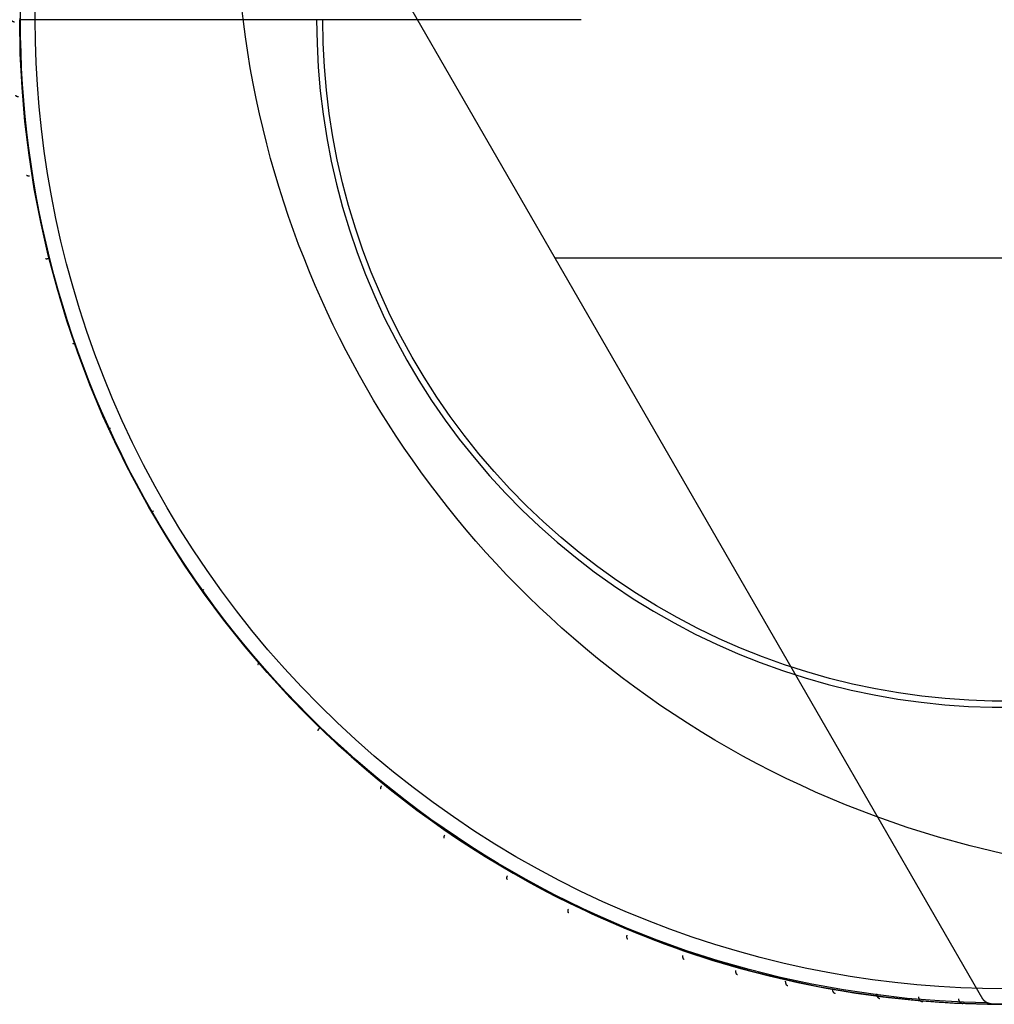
# Model space of a CAD drawing. Header units: millimetres. Extents: x -126 to 126, y -126 to 126.
# Tile 1 of 4: x -126 to -1, y -126 to 0. Entities that reach past the tile are written whole.
import ezdxf

# ---------------------------------------------------------------- set-up
doc = ezdxf.new("R2010")
doc.units = ezdxf.units.MM
doc.header["$MEASUREMENT"] = 0
doc.layers.add('Predefinito', color=5, linetype='Continuous')

msp = doc.modelspace()

# ---------------------------------------------------------------- linework, layer by layer
at = {"layer": 'Predefinito', "extrusion": (0.602602, 0.347913, 0.718211)}
msp.add_lwpolyline([(-107.19, 46.68), (-105, 51.58), (-102.69, 56.39), (-100.25, 61.11), (-97.7, 65.71), (-95.03, 70.21), (-92.26, 74.59), (-89.37, 78.83), (-86.39, 82.94), (-83.31, 86.91), (-80.13, 90.72), (-76.88, 94.39), (-73.54, 97.89), (-71.84, 99.57), (-70.13, 101.22), (-68.4, 102.82), (-66.65, 104.38), (-64.89, 105.9), (-63.12, 107.38), (-61.33, 108.81), (-59.53, 110.19), (-57.71, 111.53), (-55.89, 112.83), (-54.06, 114.08), (-52.21, 115.28), (-50.36, 116.44), (-48.5, 117.56), (-46.64, 118.63), (-44.76, 119.65), (-42.89, 120.63), (-41, 121.56), (-39.12, 122.45), (-37.23, 123.29), (-35.34, 124.09), (-33.45, 124.85), (-31.56, 125.56), (-29.67, 126.22), (-27.78, 126.84), (-25.89, 127.42), (-24, 127.96), (-22.12, 128.45), (-20.24, 128.9), (-18.36, 129.3), (-16.5, 129.67), (-14.63, 130), (-12.77, 130.28), (-10.92, 130.53), (-9.08, 130.73), (-7.25, 130.9), (-5.42, 131.03), (-3.6, 131.12), (-1.8, 131.18), (0, 131.19), (1.8, 131.18), (3.6, 131.12), (5.42, 131.03), (7.25, 130.9), (9.08, 130.73), (10.92, 130.53), (12.77, 130.28), (14.63, 130), (16.5, 129.67), (18.36, 129.3), (20.24, 128.9), (22.12, 128.45), (24, 127.96), (25.89, 127.42), (27.78, 126.84), (29.67, 126.22), (31.56, 125.56), (33.45, 124.85), (35.34, 124.09), (37.23, 123.29), (39.12, 122.45), (41, 121.56), (42.89, 120.63), (44.76, 119.65), (46.64, 118.63), (48.5, 117.56), (50.36, 116.44), (52.21, 115.28), (54.06, 114.08), (55.89, 112.83), (57.71, 111.53), (59.53, 110.19), (61.33, 108.81), (63.12, 107.38), (64.89, 105.9), (66.65, 104.38), (68.4, 102.82), (70.13, 101.22), (71.84, 99.57), (73.54, 97.89), (76.88, 94.39), (80.13, 90.72), (83.31, 86.91), (86.39, 82.94), (89.37, 78.83), (92.26, 74.59), (95.03, 70.21), (97.7, 65.71), (100.25, 61.11), (102.69, 56.39), (105, 51.58), (107.19, 46.68)], dxfattribs=at)
at = {"layer": 'Predefinito'}
for points in [[(-2.7, -125.33), (-109.89, 60.33)], [(-124, 0), (-123.97, 2.75)], [(2.17, -125.98), (-2.17, -125.98), (-6.52, -125.83), (-10.86, -125.53), (-15.19, -125.08), (-19.5, -124.48), (-23.78, -123.74), (-28.04, -122.84), (-32.26, -121.8), (-36.45, -120.61), (-40.59, -119.28), (-44.68, -117.81), (-48.72, -116.2), (-52.7, -114.45), (-56.62, -112.56), (-60.47, -110.54), (-64.25, -108.39), (-67.95, -106.1), (-71.58, -103.7), (-75.11, -101.16), (-78.56, -98.51), (-81.91, -95.74), (-85.17, -92.86), (-88.32, -89.86), (-91.37, -86.76), (-94.31, -83.55), (-97.14, -80.25), (-99.85, -76.85), (-102.45, -73.36), (-104.92, -69.78), (-107.26, -66.11), (-109.48, -62.37), (-111.57, -58.56), (-113.52, -54.67), (-115.34, -50.72), (-117.02, -46.71), (-118.57, -42.64), (-119.97, -38.52), (-121.22, -34.36), (-122.34, -30.15), (-123.31, -25.91), (-124.13, -21.64), (-124.8, -17.34), (-125.32, -13.03), (-125.7, -8.69), (-125.92, -4.35), (-126, 0)], [(0, -124), (-2.75, -123.97), (-5.53, -123.88), (-8.33, -123.72), (-11.14, -123.5), (-13.98, -123.21), (-16.83, -122.85), (-19.69, -122.43), (-22.56, -121.93), (-25.45, -121.36), (-28.33, -120.72), (-31.23, -120), (-34.12, -119.21), (-37.01, -118.35), (-39.9, -117.41), (-42.78, -116.39), (-45.64, -115.29), (-48.5, -114.12), (-51.34, -112.87), (-54.16, -111.55), (-56.95, -110.15), (-59.72, -108.67), (-62.47, -107.12), (-65.18, -105.49), (-67.85, -103.79), (-70.49, -102.01), (-73.09, -100.17), (-75.65, -98.25), (-78.16, -96.27), (-80.62, -94.22), (-83.03, -92.1), (-85.38, -89.92), (-87.68, -87.68), (-89.92, -85.38), (-92.1, -83.03), (-94.22, -80.62), (-96.27, -78.16), (-98.25, -75.65), (-100.17, -73.09), (-102.01, -70.49), (-103.79, -67.85), (-105.49, -65.18), (-107.12, -62.47), (-108.67, -59.72), (-110.15, -56.95), (-111.55, -54.16), (-112.87, -51.34), (-114.12, -48.5), (-115.29, -45.64), (-116.39, -42.78), (-117.41, -39.9), (-118.35, -37.01), (-119.21, -34.12), (-120, -31.23), (-120.72, -28.33), (-121.36, -25.45), (-121.93, -22.56), (-122.43, -19.69), (-122.85, -16.83), (-123.21, -13.98), (-123.5, -11.14), (-123.72, -8.33), (-123.88, -5.53), (-123.97, -2.75), (-124, 0)], [(-87.99, 0), (-124, 0)], [(-87.99, 0), (-87.94, -3.04), (-87.78, -6.07), (-87.52, -9.1), (-87.15, -12.11), (-86.68, -15.11), (-86.11, -18.1), (-85.43, -21.06), (-84.66, -23.99), (-83.78, -26.9), (-82.8, -29.78), (-81.72, -32.62), (-80.55, -35.42), (-79.28, -38.18), (-77.91, -40.89), (-76.45, -43.56), (-74.9, -46.17), (-73.27, -48.73), (-71.54, -51.23), (-69.73, -53.67), (-67.84, -56.04), (-65.86, -58.35), (-63.81, -60.59), (-61.68, -62.75), (-59.48, -64.84), (-57.2, -66.86), (-54.86, -68.79), (-52.45, -70.65), (-49.98, -72.41), (-47.45, -74.1), (-44.87, -75.69), (-42.23, -77.19), (-39.54, -78.61), (-36.8, -79.92), (-34.02, -81.15), (-31.2, -82.27), (-28.34, -83.3), (-25.45, -84.23), (-22.53, -85.06), (-19.58, -85.78), (-16.61, -86.41), (-13.61, -86.93), (-10.61, -87.35), (-7.58, -87.66), (-4.55, -87.87), (-1.52, -87.98), (1.52, -87.98)], [(1.51, -87.19), (-1.51, -87.19), (-4.51, -87.08), (-7.52, -86.88), (-10.51, -86.57), (-13.49, -86.15), (-16.46, -85.63), (-19.4, -85.01), (-22.33, -84.29), (-25.22, -83.47), (-28.09, -82.55), (-30.92, -81.53), (-33.72, -80.42), (-36.47, -79.21), (-39.19, -77.9), (-41.85, -76.5), (-44.47, -75.01), (-47.03, -73.43), (-49.54, -71.77), (-51.98, -70.01), (-54.37, -68.18), (-56.69, -66.26), (-58.94, -64.26), (-61.13, -62.19), (-63.24, -60.04), (-65.27, -57.83), (-67.23, -55.54), (-69.1, -53.18), (-70.9, -50.77), (-72.61, -48.29), (-74.23, -45.75), (-75.77, -43.17), (-77.21, -40.52), (-78.57, -37.84), (-79.82, -35.1), (-80.99, -32.32), (-82.06, -29.51), (-83.03, -26.66), (-83.9, -23.78), (-84.67, -20.87), (-85.34, -17.93), (-85.91, -14.98), (-86.37, -12), (-86.73, -9.02), (-86.99, -6.02), (-87.15, -3.01), (-87.2, 0)], [(57.44, -30.5), (-57.44, -30.5)], [(-47.44, -116.73), (-43.49, -118.26), (-39.5, -119.65), (-35.46, -120.91), (-31.38, -122.03), (-27.27, -123.01), (-23.13, -123.86), (-18.96, -124.57), (-14.77, -125.13), (-10.56, -125.56), (-6.34, -125.84), (-2.11, -125.98), (2.11, -125.98), (6.34, -125.84), (10.56, -125.56), (14.77, -125.13), (18.96, -124.57), (23.13, -123.86), (27.27, -123.01), (31.38, -122.03), (35.46, -120.91), (39.5, -119.65), (43.49, -118.26), (47.44, -116.73)]]:
    msp.add_lwpolyline(points, dxfattribs=at)
at = {"layer": 'Predefinito', "extrusion": (0.974676, 0.2151, -0.06115)}
msp.add_lwpolyline([(-92.81, 37.06), (60.19, -5.33)], dxfattribs=at)
at = {"layer": 'Predefinito', "extrusion": (0.00117, 0.899581, -0.436753)}
msp.add_lwpolyline([(126, 38.88), (126, 38.85), (126, 38.82), (126, 38.79), (125.99, 38.77), (125.99, 38.74), (125.99, 38.71), (125.98, 38.68), (125.97, 38.65), (125.97, 38.62), (125.96, 38.6), (125.95, 38.57), (125.94, 38.54), (125.93, 38.51), (125.92, 38.49), (125.91, 38.46), (125.9, 38.43), (125.88, 38.41), (125.87, 38.38), (125.85, 38.36), (125.84, 38.33), (125.82, 38.31), (125.8, 38.28), (125.79, 38.26), (125.77, 38.24), (125.75, 38.22), (125.73, 38.19), (125.71, 38.17), (125.69, 38.15), (125.67, 38.13), (125.65, 38.12), (125.62, 38.1), (125.6, 38.08)], dxfattribs=at)
at = {"layer": 'Predefinito', "extrusion": (0, 1, 0)}
for points in [[(124, 70), (126, 68)], [(87.2, 69.61), (87.22, 69.64), (87.24, 69.67), (87.27, 69.69), (87.29, 69.71), (87.32, 69.74), (87.34, 69.76), (87.37, 69.78), (87.39, 69.8), (87.42, 69.82), (87.45, 69.84), (87.48, 69.86), (87.51, 69.88), (87.54, 69.89), (87.57, 69.91), (87.6, 69.92), (87.63, 69.93), (87.66, 69.94), (87.69, 69.95), (87.72, 69.96), (87.76, 69.97), (87.79, 69.98), (87.82, 69.99), (87.86, 69.99), (87.89, 69.99), (87.92, 70), (87.96, 70), (87.99, 70)], [(54.13, 0), (120.34, 55.55)]]:
    msp.add_lwpolyline(points, dxfattribs=at)
at = {"layer": 'Predefinito', "extrusion": (-0.059051, 0.916939, -0.394634)}
msp.add_lwpolyline([(126, 43.16), (126, 43.13), (126, 43.11), (126, 43.08), (125.99, 43.05), (125.99, 43.02), (125.99, 43), (125.98, 42.97), (125.98, 42.94), (125.97, 42.91), (125.96, 42.89), (125.95, 42.86), (125.94, 42.83), (125.93, 42.8), (125.92, 42.78), (125.91, 42.75), (125.9, 42.73), (125.89, 42.7), (125.87, 42.68), (125.86, 42.65), (125.85, 42.63), (125.83, 42.6), (125.81, 42.58), (125.8, 42.56), (125.78, 42.53), (125.76, 42.51), (125.74, 42.49), (125.72, 42.47), (125.71, 42.45), (125.69, 42.43), (125.67, 42.41), (125.64, 42.4), (125.62, 42.38)], dxfattribs=at)
at = {"layer": 'Predefinito', "extrusion": (-0.121444, 0.929464, -0.348351)}
msp.add_lwpolyline([(126, 47.11), (126, 47.08), (126, 47.06), (126, 47.03), (125.99, 47), (125.99, 46.98), (125.99, 46.95), (125.98, 46.92), (125.98, 46.9), (125.97, 46.87), (125.96, 46.84), (125.96, 46.82), (125.95, 46.79), (125.94, 46.76), (125.93, 46.74), (125.92, 46.71), (125.91, 46.69), (125.89, 46.66), (125.88, 46.64), (125.87, 46.61), (125.85, 46.59), (125.84, 46.57), (125.82, 46.54), (125.81, 46.52), (125.79, 46.5), (125.77, 46.48), (125.76, 46.46), (125.74, 46.44), (125.72, 46.42), (125.7, 46.4), (125.68, 46.38), (125.66, 46.36), (125.64, 46.34)], dxfattribs=at)
at = {"layer": 'Predefinito', "extrusion": (-0.185466, 0.93638, -0.297985)}
msp.add_lwpolyline([(126, 50.65), (126, 50.63), (126, 50.6), (126, 50.57), (125.99, 50.55), (125.99, 50.52), (125.99, 50.5), (125.98, 50.47), (125.98, 50.44), (125.97, 50.42), (125.97, 50.39), (125.96, 50.37), (125.95, 50.34), (125.94, 50.31), (125.93, 50.29), (125.92, 50.26), (125.91, 50.24), (125.9, 50.22), (125.89, 50.19), (125.87, 50.17), (125.86, 50.14), (125.85, 50.12), (125.83, 50.1), (125.82, 50.08), (125.8, 50.05), (125.79, 50.03), (125.77, 50.01), (125.75, 49.99), (125.73, 49.97), (125.72, 49.95), (125.7, 49.94), (125.68, 49.92), (125.66, 49.9)], dxfattribs=at)
at = {"layer": 'Predefinito', "extrusion": (-0.250401, 0.936948, -0.243777)}
msp.add_lwpolyline([(126, 53.7), (126, 53.68), (126, 53.65), (126, 53.63), (125.99, 53.6), (125.99, 53.58), (125.99, 53.55), (125.98, 53.53), (125.98, 53.5), (125.97, 53.47), (125.97, 53.45), (125.96, 53.42), (125.95, 53.4), (125.94, 53.37), (125.93, 53.35), (125.92, 53.32), (125.91, 53.3), (125.9, 53.28), (125.89, 53.25), (125.88, 53.23), (125.87, 53.21), (125.85, 53.18), (125.84, 53.16), (125.82, 53.14), (125.81, 53.12), (125.79, 53.1), (125.78, 53.08), (125.76, 53.06), (125.74, 53.04), (125.73, 53.02), (125.71, 53), (125.69, 52.98), (125.67, 52.96)], dxfattribs=at)
at = {"layer": 'Predefinito', "extrusion": (-0.315367, 0.930531, -0.186161)}
msp.add_lwpolyline([(126, 56.18), (126, 56.16), (126, 56.13), (126, 56.11), (125.99, 56.08), (125.99, 56.06), (125.99, 56.03), (125.98, 56.01), (125.98, 55.98), (125.97, 55.96), (125.97, 55.93), (125.96, 55.91), (125.95, 55.88), (125.95, 55.86), (125.94, 55.83), (125.93, 55.81), (125.92, 55.79), (125.91, 55.76), (125.9, 55.74), (125.88, 55.72), (125.87, 55.69), (125.86, 55.67), (125.84, 55.65), (125.83, 55.63), (125.82, 55.61), (125.8, 55.58), (125.78, 55.56), (125.77, 55.54), (125.75, 55.53), (125.74, 55.51), (125.72, 55.49), (125.7, 55.47), (125.68, 55.45)], dxfattribs=at)
at = {"layer": 'Predefinito', "extrusion": (-0.379347, 0.916668, -0.125764)}
msp.add_lwpolyline([(126, 58.02), (126, 57.99), (126, 57.97), (126, 57.94), (126, 57.92), (125.99, 57.89), (125.99, 57.87), (125.98, 57.84), (125.98, 57.82), (125.97, 57.79), (125.97, 57.77), (125.96, 57.74), (125.95, 57.72), (125.95, 57.69), (125.94, 57.67), (125.93, 57.65), (125.92, 57.62), (125.91, 57.6), (125.9, 57.58), (125.89, 57.55), (125.87, 57.53), (125.86, 57.51), (125.85, 57.49), (125.83, 57.47), (125.82, 57.44), (125.81, 57.42), (125.79, 57.4), (125.77, 57.38), (125.76, 57.36), (125.74, 57.35), (125.72, 57.33), (125.71, 57.31), (125.69, 57.29)], dxfattribs=at)
at = {"layer": 'Predefinito', "extrusion": (-0.441254, 0.895141, -0.063394)}
msp.add_lwpolyline([(126, 59.14), (126, 59.12), (126, 59.09), (126, 59.07), (126, 59.04), (125.99, 59.02), (125.99, 58.99), (125.98, 58.97), (125.98, 58.94), (125.98, 58.92), (125.97, 58.9), (125.96, 58.87), (125.96, 58.85), (125.95, 58.82), (125.94, 58.8), (125.93, 58.78), (125.92, 58.75), (125.91, 58.73), (125.9, 58.71), (125.89, 58.68), (125.88, 58.66), (125.86, 58.64), (125.85, 58.62), (125.84, 58.59), (125.82, 58.57), (125.81, 58.55), (125.79, 58.53), (125.78, 58.51), (125.76, 58.49), (125.75, 58.48), (125.73, 58.46), (125.71, 58.44), (125.69, 58.42)], dxfattribs=at)
at = {"layer": 'Predefinito', "extrusion": (-0.5, 0.866025, 0)}
msp.add_lwpolyline([(126, 59.52), (126, 59.5), (126, 59.47), (126, 59.45), (126, 59.42), (125.99, 59.4), (125.99, 59.37), (125.98, 59.35), (125.98, 59.33), (125.98, 59.3), (125.97, 59.28), (125.96, 59.25), (125.96, 59.23), (125.95, 59.2), (125.94, 59.18), (125.93, 59.16), (125.92, 59.13), (125.91, 59.11), (125.9, 59.09), (125.89, 59.06), (125.88, 59.04), (125.86, 59.02), (125.85, 59), (125.84, 58.98), (125.82, 58.96), (125.81, 58.93), (125.79, 58.91), (125.78, 58.89), (125.76, 58.88), (125.75, 58.86), (125.73, 58.84), (125.71, 58.82), (125.7, 58.8)], dxfattribs=at)
at = {"layer": 'Predefinito', "extrusion": (-0.554588, 0.829707, 0.063394)}
msp.add_lwpolyline([(126, 59.14), (126, 59.12), (126, 59.09), (126, 59.07), (126, 59.04), (125.99, 59.02), (125.99, 58.99), (125.98, 58.97), (125.98, 58.94), (125.98, 58.92), (125.97, 58.9), (125.96, 58.87), (125.96, 58.85), (125.95, 58.82), (125.94, 58.8), (125.93, 58.78), (125.92, 58.75), (125.91, 58.73), (125.9, 58.71), (125.89, 58.68), (125.88, 58.66), (125.86, 58.64), (125.85, 58.62), (125.84, 58.59), (125.82, 58.57), (125.81, 58.55), (125.79, 58.53), (125.78, 58.51), (125.76, 58.49), (125.75, 58.48), (125.73, 58.46), (125.71, 58.44), (125.69, 58.42)], dxfattribs=at)
at = {"layer": 'Predefinito', "extrusion": (-0.604184, 0.786858, 0.125764)}
msp.add_lwpolyline([(126, 58.02), (126, 57.99), (126, 57.97), (126, 57.94), (126, 57.92), (125.99, 57.89), (125.99, 57.87), (125.98, 57.84), (125.98, 57.82), (125.97, 57.79), (125.97, 57.77), (125.96, 57.74), (125.95, 57.72), (125.95, 57.69), (125.94, 57.67), (125.93, 57.65), (125.92, 57.62), (125.91, 57.6), (125.9, 57.58), (125.89, 57.55), (125.87, 57.53), (125.86, 57.51), (125.85, 57.49), (125.83, 57.47), (125.82, 57.44), (125.81, 57.42), (125.79, 57.4), (125.77, 57.38), (125.76, 57.36), (125.74, 57.35), (125.72, 57.33), (125.71, 57.31), (125.69, 57.29)], dxfattribs=at)
at = {"layer": 'Predefinito', "extrusion": (-0.64818, 0.738381, 0.186161)}
msp.add_lwpolyline([(126, 56.18), (126, 56.16), (126, 56.13), (126, 56.11), (125.99, 56.08), (125.99, 56.06), (125.99, 56.03), (125.98, 56.01), (125.98, 55.98), (125.97, 55.96), (125.97, 55.93), (125.96, 55.91), (125.95, 55.88), (125.95, 55.86), (125.94, 55.83), (125.93, 55.81), (125.92, 55.79), (125.91, 55.76), (125.9, 55.74), (125.88, 55.72), (125.87, 55.69), (125.86, 55.67), (125.84, 55.65), (125.83, 55.63), (125.82, 55.61), (125.8, 55.58), (125.78, 55.56), (125.77, 55.54), (125.75, 55.53), (125.74, 55.51), (125.72, 55.49), (125.7, 55.47), (125.68, 55.45)], dxfattribs=at)
at = {"layer": 'Predefinito', "extrusion": (0.68622, -0.685328, -0.243777)}
msp.add_lwpolyline([(-126, 53.7), (-126, 53.68), (-126, 53.65), (-126, 53.63), (-125.99, 53.6), (-125.99, 53.58), (-125.99, 53.55), (-125.98, 53.53), (-125.98, 53.5), (-125.97, 53.47), (-125.97, 53.45), (-125.96, 53.42), (-125.95, 53.4), (-125.94, 53.37), (-125.93, 53.35), (-125.92, 53.32), (-125.91, 53.3), (-125.9, 53.28), (-125.89, 53.25), (-125.88, 53.23), (-125.87, 53.21), (-125.85, 53.18), (-125.84, 53.16), (-125.82, 53.14), (-125.81, 53.12), (-125.79, 53.1), (-125.78, 53.08), (-125.76, 53.06), (-125.74, 53.04), (-125.73, 53.02), (-125.71, 53), (-125.69, 52.98), (-125.67, 52.96)], dxfattribs=at)
at = {"layer": 'Predefinito', "extrusion": (0.718196, -0.628808, -0.297985)}
msp.add_lwpolyline([(-126, 50.65), (-126, 50.63), (-126, 50.6), (-126, 50.57), (-125.99, 50.55), (-125.99, 50.52), (-125.99, 50.5), (-125.98, 50.47), (-125.98, 50.44), (-125.97, 50.42), (-125.97, 50.39), (-125.96, 50.37), (-125.95, 50.34), (-125.94, 50.31), (-125.93, 50.29), (-125.92, 50.26), (-125.91, 50.24), (-125.9, 50.22), (-125.89, 50.19), (-125.87, 50.17), (-125.86, 50.14), (-125.85, 50.12), (-125.83, 50.1), (-125.82, 50.08), (-125.8, 50.05), (-125.79, 50.03), (-125.77, 50.01), (-125.75, 49.99), (-125.73, 49.97), (-125.72, 49.95), (-125.7, 49.94), (-125.68, 49.92), (-125.66, 49.9)], dxfattribs=at)
at = {"layer": 'Predefinito', "extrusion": (0.744217, -0.569905, -0.348351)}
msp.add_lwpolyline([(-126, 47.11), (-126, 47.08), (-126, 47.06), (-126, 47.03), (-125.99, 47), (-125.99, 46.98), (-125.99, 46.95), (-125.98, 46.92), (-125.98, 46.9), (-125.97, 46.87), (-125.96, 46.84), (-125.96, 46.82), (-125.95, 46.79), (-125.94, 46.76), (-125.93, 46.74), (-125.92, 46.71), (-125.91, 46.69), (-125.89, 46.66), (-125.88, 46.64), (-125.87, 46.61), (-125.85, 46.59), (-125.84, 46.57), (-125.82, 46.54), (-125.81, 46.52), (-125.79, 46.5), (-125.77, 46.48), (-125.76, 46.46), (-125.74, 46.44), (-125.72, 46.42), (-125.7, 46.4), (-125.68, 46.38), (-125.66, 46.36), (-125.64, 46.34)], dxfattribs=at)
at = {"layer": 'Predefinito', "extrusion": (0.764567, -0.509609, -0.394634)}
msp.add_lwpolyline([(-126, 43.16), (-126, 43.13), (-126, 43.11), (-126, 43.08), (-125.99, 43.05), (-125.99, 43.02), (-125.99, 43), (-125.98, 42.97), (-125.98, 42.94), (-125.97, 42.91), (-125.96, 42.89), (-125.95, 42.86), (-125.94, 42.83), (-125.93, 42.8), (-125.92, 42.78), (-125.91, 42.75), (-125.9, 42.73), (-125.89, 42.7), (-125.87, 42.68), (-125.86, 42.65), (-125.85, 42.63), (-125.83, 42.6), (-125.81, 42.58), (-125.8, 42.56), (-125.78, 42.53), (-125.76, 42.51), (-125.74, 42.49), (-125.72, 42.47), (-125.71, 42.45), (-125.69, 42.43), (-125.67, 42.41), (-125.64, 42.4), (-125.62, 42.38)], dxfattribs=at)
at = {"layer": 'Predefinito', "extrusion": (0.779645, -0.448777, -0.436753)}
msp.add_lwpolyline([(-126, 38.88), (-126, 38.85), (-126, 38.82), (-126, 38.79), (-125.99, 38.77), (-125.99, 38.74), (-125.99, 38.71), (-125.98, 38.68), (-125.97, 38.65), (-125.97, 38.62), (-125.96, 38.6), (-125.95, 38.57), (-125.94, 38.54), (-125.93, 38.51), (-125.92, 38.49), (-125.91, 38.46), (-125.9, 38.43), (-125.88, 38.41), (-125.87, 38.38), (-125.85, 38.36), (-125.84, 38.33), (-125.82, 38.31), (-125.8, 38.28), (-125.79, 38.26), (-125.77, 38.24), (-125.75, 38.22), (-125.73, 38.19), (-125.71, 38.17), (-125.69, 38.15), (-125.67, 38.13), (-125.65, 38.12), (-125.62, 38.1), (-125.6, 38.08)], dxfattribs=at)
at = {"layer": 'Predefinito', "extrusion": (0.789919, -0.388109, -0.474762)}
msp.add_lwpolyline([(-126, 34.34), (-126, 34.31), (-126, 34.28), (-126, 34.25), (-125.99, 34.22), (-125.99, 34.19), (-125.98, 34.16), (-125.98, 34.13), (-125.97, 34.1), (-125.97, 34.07), (-125.96, 34.05), (-125.95, 34.02), (-125.94, 33.99), (-125.93, 33.96), (-125.91, 33.93), (-125.9, 33.9), (-125.89, 33.88), (-125.87, 33.85), (-125.86, 33.82), (-125.84, 33.8), (-125.83, 33.77), (-125.81, 33.75), (-125.79, 33.72), (-125.77, 33.7), (-125.75, 33.68), (-125.73, 33.66), (-125.71, 33.63), (-125.69, 33.61), (-125.67, 33.59), (-125.65, 33.57), (-125.62, 33.56), (-125.6, 33.54), (-125.58, 33.52)], dxfattribs=at)
at = {"layer": 'Predefinito', "extrusion": (0.795883, -0.32815, -0.50881)}
msp.add_lwpolyline([(-126, 29.59), (-126, 29.56), (-126, 29.53), (-126, 29.5), (-125.99, 29.47), (-125.99, 29.44), (-125.98, 29.41), (-125.98, 29.38), (-125.97, 29.35), (-125.96, 29.32), (-125.95, 29.29), (-125.94, 29.26), (-125.93, 29.23), (-125.92, 29.21), (-125.91, 29.18), (-125.9, 29.15), (-125.88, 29.12), (-125.87, 29.09), (-125.85, 29.07), (-125.83, 29.04), (-125.81, 29.01), (-125.8, 28.99), (-125.78, 28.96), (-125.76, 28.94), (-125.74, 28.92), (-125.71, 28.89), (-125.69, 28.87), (-125.67, 28.85), (-125.65, 28.83), (-125.62, 28.81), (-125.6, 28.79), (-125.58, 28.78), (-125.55, 28.76)], dxfattribs=at)
at = {"layer": 'Predefinito', "extrusion": (0.79802, -0.2693, -0.539111)}
msp.add_lwpolyline([(-126, 24.7), (-126, 24.67), (-126, 24.64), (-126, 24.61), (-125.99, 24.58), (-125.99, 24.54), (-125.98, 24.51), (-125.98, 24.48), (-125.97, 24.45), (-125.96, 24.42), (-125.95, 24.39), (-125.94, 24.36), (-125.93, 24.33), (-125.92, 24.3), (-125.9, 24.27), (-125.89, 24.24), (-125.87, 24.21), (-125.86, 24.18), (-125.84, 24.15), (-125.82, 24.13), (-125.8, 24.1), (-125.78, 24.08), (-125.76, 24.05), (-125.74, 24.03), (-125.72, 24), (-125.7, 23.98), (-125.67, 23.96), (-125.65, 23.94), (-125.62, 23.92), (-125.6, 23.9), (-125.57, 23.88), (-125.55, 23.86), (-125.52, 23.85)], dxfattribs=at)
at = {"layer": 'Predefinito', "extrusion": (0.796786, -0.211833, -0.565914)}
msp.add_lwpolyline([(-126, 19.69), (-126, 19.66), (-126, 19.63), (-126, 19.6), (-125.99, 19.56), (-125.99, 19.53), (-125.98, 19.5), (-125.97, 19.47), (-125.97, 19.44), (-125.96, 19.4), (-125.95, 19.37), (-125.94, 19.34), (-125.92, 19.31), (-125.91, 19.28), (-125.9, 19.25), (-125.88, 19.22), (-125.86, 19.19), (-125.85, 19.16), (-125.83, 19.13), (-125.81, 19.1), (-125.79, 19.08), (-125.77, 19.05), (-125.74, 19.02), (-125.72, 19), (-125.7, 18.98), (-125.67, 18.95), (-125.65, 18.93), (-125.62, 18.91), (-125.6, 18.89), (-125.57, 18.87), (-125.55, 18.85), (-125.52, 18.84), (-125.49, 18.82)], dxfattribs=at)
at = {"layer": 'Predefinito', "extrusion": (0.792591, -0.155915, -0.589482)}
msp.add_lwpolyline([(-126, 14.6), (-126, 14.57), (-126, 14.54), (-126, 14.5), (-125.99, 14.47), (-125.99, 14.44), (-125.98, 14.4), (-125.97, 14.37), (-125.96, 14.34), (-125.95, 14.3), (-125.94, 14.27), (-125.93, 14.24), (-125.92, 14.2), (-125.91, 14.19), (-125.9, 14.17), (-125.9, 14.16), (-125.89, 14.14), (-125.88, 14.13), (-125.87, 14.11), (-125.86, 14.09), (-125.85, 14.08), (-125.84, 14.07), (-125.83, 14.05), (-125.83, 14.04), (-125.82, 14.02), (-125.8, 14.01), (-125.79, 13.99), (-125.78, 13.98), (-125.77, 13.97), (-125.75, 13.94), (-125.73, 13.91), (-125.7, 13.89), (-125.68, 13.86), (-125.65, 13.84), (-125.63, 13.82), (-125.6, 13.8), (-125.57, 13.78), (-125.54, 13.76), (-125.52, 13.74), (-125.49, 13.73), (-125.46, 13.71)], dxfattribs=at)
at = {"layer": 'Predefinito', "extrusion": (0.785797, -0.101633, -0.610077)}
msp.add_lwpolyline([(-126, 9.45), (-126, 9.41), (-126, 9.38), (-125.99, 9.34), (-125.99, 9.31), (-125.99, 9.29), (-125.99, 9.28), (-125.98, 9.26), (-125.98, 9.24), (-125.97, 9.22), (-125.97, 9.21), (-125.97, 9.19), (-125.96, 9.17), (-125.96, 9.16), (-125.95, 9.14), (-125.95, 9.12), (-125.94, 9.1), (-125.93, 9.09), (-125.93, 9.07), (-125.92, 9.05), (-125.91, 9.04), (-125.9, 9.02), (-125.9, 9), (-125.89, 8.99), (-125.88, 8.97), (-125.87, 8.96), (-125.86, 8.94), (-125.85, 8.92), (-125.84, 8.91), (-125.83, 8.89), (-125.82, 8.88), (-125.81, 8.86), (-125.8, 8.85), (-125.79, 8.84), (-125.78, 8.82), (-125.77, 8.81), (-125.76, 8.79), (-125.74, 8.78), (-125.73, 8.77), (-125.72, 8.75), (-125.71, 8.74), (-125.69, 8.73), (-125.68, 8.72), (-125.67, 8.7), (-125.65, 8.69), (-125.64, 8.68), (-125.63, 8.67), (-125.61, 8.66), (-125.6, 8.65), (-125.59, 8.64), (-125.57, 8.63), (-125.56, 8.62), (-125.54, 8.61), (-125.51, 8.59), (-125.48, 8.57), (-125.45, 8.56), (-125.42, 8.54)], dxfattribs=at)
at = {"layer": 'Predefinito', "extrusion": (0.776712, -0.049006, -0.627947)}
msp.add_lwpolyline([(-126, 4.24), (-126, 4.21), (-126, 4.19), (-126, 4.17), (-126, 4.16), (-125.99, 4.14), (-125.99, 4.12), (-125.99, 4.1), (-125.99, 4.09), (-125.98, 4.07), (-125.98, 4.05), (-125.98, 4.03), (-125.97, 4.01), (-125.97, 4), (-125.96, 3.98), (-125.96, 3.96), (-125.95, 3.94), (-125.95, 3.93), (-125.94, 3.91), (-125.94, 3.89), (-125.93, 3.87), (-125.92, 3.86), (-125.91, 3.84), (-125.91, 3.82), (-125.9, 3.8), (-125.89, 3.79), (-125.88, 3.77), (-125.87, 3.75), (-125.86, 3.74), (-125.85, 3.72), (-125.84, 3.71), (-125.83, 3.69), (-125.82, 3.67), (-125.81, 3.66), (-125.8, 3.64), (-125.79, 3.63), (-125.78, 3.61), (-125.76, 3.6), (-125.75, 3.59), (-125.74, 3.57), (-125.73, 3.56), (-125.71, 3.54), (-125.7, 3.53), (-125.69, 3.52), (-125.67, 3.51), (-125.66, 3.49), (-125.65, 3.48), (-125.63, 3.47), (-125.62, 3.46), (-125.6, 3.45), (-125.59, 3.44), (-125.57, 3.42), (-125.56, 3.41), (-125.54, 3.4), (-125.53, 3.39), (-125.51, 3.39), (-125.5, 3.38), (-125.48, 3.37), (-125.46, 3.36), (-125.45, 3.35), (-125.43, 3.34), (-125.42, 3.34), (-125.39, 3.32)], dxfattribs=at)
at = {"layer": 'Predefinito', "extrusion": (1.2562e-07, -5.72703e-08, 1)}
msp.add_lwpolyline([(-1.24, -125.99), (-1.29, -125.99), (-1.34, -125.99), (-1.4, -125.99), (-1.45, -125.98), (-1.5, -125.98), (-1.55, -125.97), (-1.6, -125.96), (-1.65, -125.95), (-1.7, -125.94), (-1.75, -125.93), (-1.8, -125.92), (-1.85, -125.91), (-1.9, -125.89), (-1.95, -125.88), (-2, -125.86), (-2.05, -125.84), (-2.1, -125.82), (-2.15, -125.8), (-2.19, -125.77), (-2.24, -125.75), (-2.29, -125.72), (-2.33, -125.7), (-2.35, -125.68), (-2.37, -125.67), (-2.39, -125.65), (-2.42, -125.64), (-2.44, -125.62), (-2.46, -125.6), (-2.48, -125.59), (-2.5, -125.57), (-2.52, -125.55), (-2.53, -125.54), (-2.55, -125.52), (-2.57, -125.5), (-2.59, -125.48), (-2.61, -125.46), (-2.62, -125.44), (-2.64, -125.42), (-2.65, -125.4), (-2.67, -125.38), (-2.68, -125.35), (-2.7, -125.33)], dxfattribs=at)
at = {"layer": 'Predefinito'}
for points in [[(-2.13, -125.81, 0), (-5.2, -125.72, 2.53), (-8.27, -125.56, 5.02), (-12.38, -125.23, 8.3), (-16.47, -124.76, 11.5), (-20.54, -124.16, 14.62), (-24.59, -123.43, 17.65), (-28.62, -122.56, 20.61), (-32.61, -121.56, 23.47), (-36.58, -120.44, 26.24), (-40.5, -119.18, 28.91), (-44.38, -117.8, 31.49), (-48.21, -116.28, 33.97), (-51.99, -114.65, 36.34), (-53.85, -113.79, 37.49), (-55.71, -112.89, 38.61), (-57.55, -111.97, 39.7), (-59.37, -111.01, 40.77), (-61.18, -110.03, 41.81), (-62.97, -109.01, 42.82), (-64.75, -107.97, 43.8), (-66.51, -106.9, 44.75), (-68.25, -105.8, 45.68), (-69.97, -104.67, 46.57), (-71.67, -103.51, 47.44), (-73.36, -102.33, 48.28), (-75.02, -101.11, 49.08), (-76.67, -99.87, 49.86), (-78.29, -98.61, 50.61), (-79.89, -97.31, 51.33), (-81.47, -96, 52.01), (-83.03, -94.65, 52.67), (-84.57, -93.28, 53.29), (-86.09, -91.89, 53.89), (-87.58, -90.47, 54.45), (-89.05, -89.02, 54.98), (-90.49, -87.56, 55.48), (-91.91, -86.06, 55.95), (-93.31, -84.55, 56.39), (-94.68, -83.01, 56.79), (-96.02, -81.45, 57.16), (-97.34, -79.87, 57.51), (-98.64, -78.27, 57.81), (-99.9, -76.65, 58.09), (-101.14, -75, 58.33), (-102.36, -73.34, 58.55), (-103.54, -71.66, 58.72), (-104.7, -69.95, 58.87), (-105.83, -68.23, 58.99), (-106.93, -66.49, 59.07), (-108.01, -64.74, 59.12), (-109.05, -62.96, 59.13), (-110.07, -61.17, 59.12), (-111.05, -59.36, 59.07), (-112.01, -57.54, 58.99), (-112.93, -55.7, 58.87), (-113.83, -53.84, 58.72), (-114.69, -51.97, 58.55), (-115.53, -50.09, 58.33), (-116.33, -48.2, 58.09), (-117.1, -46.29, 57.81), (-117.84, -44.36, 57.51), (-118.55, -42.43, 57.16), (-119.23, -40.49, 56.79), (-119.88, -38.53, 56.39), (-120.49, -36.57, 55.95), (-121.07, -34.59, 55.48), (-121.62, -32.61, 54.98), (-122.14, -30.61, 54.45), (-122.62, -28.61, 53.89), (-123.07, -26.6, 53.29), (-123.49, -24.58, 52.67), (-123.87, -22.56, 52.01), (-124.22, -20.53, 51.33), (-124.54, -18.5, 50.61), (-124.83, -16.46, 49.86), (-125.08, -14.41, 49.08), (-125.3, -12.37, 48.28), (-125.48, -10.32, 47.44), (-125.63, -8.26, 46.57), (-125.75, -6.21, 45.68), (-125.83, -4.15, 44.75), (-125.88, -2.09, 43.8), (-125.9, -0.03, 42.82), (-125.88, 2.03, 41.81)], [(-126, 0.19, 43.2), (-125.99, -1.88, 44.19), (-125.94, -3.96, 45.15), (-125.85, -6.05, 46.08), (-125.74, -8.15, 46.99), (-125.58, -10.25, 47.88), (-125.39, -12.37, 48.73), (-125.16, -14.49, 49.57), (-124.9, -16.62, 50.37), (-124.6, -18.76, 51.14), (-124.25, -20.9, 51.89), (-123.88, -23.04, 52.6), (-123.46, -25.19, 53.29), (-123, -27.33, 53.94), (-122.5, -29.48, 54.55), (-121.96, -31.63, 55.14), (-121.39, -33.79, 55.69), (-120.77, -35.94, 56.21), (-120.11, -38.09, 56.69), (-119.41, -40.22, 57.14), (-118.67, -42.35, 57.55), (-117.89, -44.47, 57.92), (-117.07, -46.58, 58.25), (-116.22, -48.68, 58.55), (-115.32, -50.76, 58.8), (-114.39, -52.84, 59.02), (-113.41, -54.9, 59.2), (-112.4, -56.95, 59.34), (-111.34, -58.98, 59.44), (-110.25, -61, 59.5), (-109.12, -63, 59.52), (-107.95, -64.98, 59.5), (-106.75, -66.93, 59.44), (-105.52, -68.86, 59.34), (-104.25, -70.76, 59.2), (-102.96, -72.63, 59.02), (-101.63, -74.48, 58.81), (-100.27, -76.3, 58.55), (-98.89, -78.09, 58.26), (-97.47, -79.85, 57.92), (-96.03, -81.58, 57.55), (-94.55, -83.28, 57.14), (-93.05, -84.95, 56.7), (-91.52, -86.6, 56.22), (-89.97, -88.21, 55.7), (-88.4, -89.79, 55.15), (-86.8, -91.33, 54.56), (-85.19, -92.83, 53.94), (-83.56, -94.3, 53.29), (-81.91, -95.74, 52.61), (-80.25, -97.14, 51.9), (-78.56, -98.51, 51.15), (-76.86, -99.84, 50.38), (-75.15, -101.14, 49.57), (-73.42, -102.4, 48.74), (-71.69, -103.62, 47.89), (-69.94, -104.81, 47), (-68.18, -105.96, 46.09), (-66.41, -107.08, 45.15), (-64.63, -108.16, 44.19), (-62.84, -109.21, 43.21), (-61.05, -110.22, 42.2), (-59.25, -111.2, 41.18), (-57.45, -112.14, 40.13), (-55.64, -113.05, 39.06), (-52, -114.77, 36.86), (-48.36, -116.35, 34.58), (-44.7, -117.8, 32.24), (-41.04, -119.13, 29.83), (-37.38, -120.33, 27.36), (-33.71, -121.41, 24.82), (-30.04, -122.37, 22.23), (-26.39, -123.2, 19.6), (-22.75, -123.93, 16.91), (-19.12, -124.54, 14.18), (-15.5, -125.04, 11.41), (-11.9, -125.44, 8.6), (-8.32, -125.72, 5.76), (-4.76, -125.91, 2.89), (-1.24, -125.99, 0)]]:
    msp.add_polyline3d(points, dxfattribs=at)

doc.saveas('drawing.dxf')
